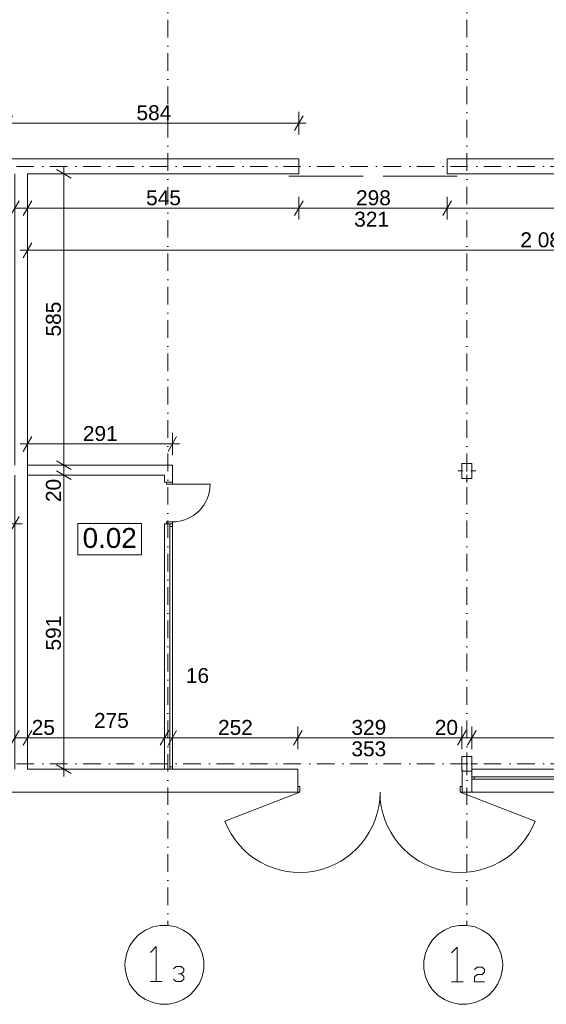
# Model space of a CAD drawing. Extents: x -283435 to 14216, y -77540 to 30522.
# Tile 173 of 177: x -10580 to -6, y -39931 to -20152. Entities that reach past the tile are written whole.
import ezdxf

# ---------------------------------------------------------------- set-up
doc = ezdxf.new("R2010")
doc.units = 0
doc.header["$MEASUREMENT"] = 0
doc.linetypes.add('Kropki i Kreski', pattern=[670.277762, 352.777767, -176.388884, 0, -141.111112])
for name, color, linetype in [('Drzwi ArchiCAD', 7, 'Continuous'), ('Okna ArchiCADa', 7, 'Continuous'), ('SŁUPY', 7, 'Continuous'), ('WYMIARY', 7, 'Continuous'), ('ŚCIANY', 7, 'Continuous')]:
    doc.layers.add(name, color=color, linetype=linetype)
for name, color, linetype, lineweight in [('Drzwi ArchiCAD_Nr_Pióra__3', 3, 'Continuous', 18), ('Drzwi ArchiCAD_Nr_Pióra__7', 7, 'Continuous', 18), ('Okna ArchiCADa_Nr_Pióra__23', 23, 'Continuous', 18), ('Okna ArchiCADa_Nr_Pióra__3', 3, 'Continuous', 18), ('Okna ArchiCADa_Nr_Pióra__7', 7, 'Continuous', 18), ('OPISY_Nr_Pióra__65', 65, 'Continuous', 18), ('OPISY_Nr_Pióra__86', 86, 'Continuous', 18), ('OSIE_Nr_Pióra__5', 5, 'Continuous', 18), ('OSIE_Nr_Pióra__7', 7, 'Continuous', 18), ('SŁUPY_Nr_Pióra__20', 20, 'Continuous', 18), ('WYMIARY_Nr_Pióra__4', 4, 'Continuous', 18), ('WYMIARY_Nr_Pióra__5', 5, 'Continuous', 18), ('ŚCIANY_Nr_Pióra__7', 7, 'Continuous', 18)]:
    doc.layers.add(name, color=color, linetype=linetype, lineweight=lineweight)
doc.layers.add('SŁUPY_Nr_Pióra__28', color=7, linetype='Continuous', lineweight=18, true_color=0x260900)
doc.styles.add('GENERATED_STYLE_1', font='arial.ttf')
doc.styles.add('GENERATED_STYLE_2', font='txt')
doc.dimstyles.new('GENERATED_STYLE__1', dxfattribs={"dimtxt": 300, "dimasz": 228, "dimexe": 0.18, "dimexo": 0, "dimgap": 0.09, "dimtad": 1, "dimdec": 0, "dimlfac": 0.1, "dimzin": 0, "dimdsep": 46, "dimtxsty": 'GENERATED_STYLE_2', "dimblk": 'ARROWHEAD_2', "dimblk1": 'ARROWHEAD_2', "dimblk2": 'ARROWHEAD_2', "dimcen": 0.09, "dimclrd": 256, "dimclre": 256, "dimclrt": 256, "dimazin": 0, "dimtfac": 1, "dimtdec": 4, "dimtmove": 0, "dimatfit": 3, "dimfxl": 1, "dimtolj": 1, "dimtzin": 0, "dimarcsym": 0})
doc.dimstyles.new('GENERATED_STYLE__2', dxfattribs={"dimtxt": 300, "dimasz": 228, "dimexe": 0.18, "dimexo": 0, "dimgap": 0.09, "dimtad": 1, "dimtih": 1, "dimtoh": 1, "dimdec": 0, "dimlfac": 0.1, "dimzin": 0, "dimdsep": 46, "dimtxsty": 'GENERATED_STYLE_2', "dimblk": 'ARROWHEAD_2', "dimblk1": 'ARROWHEAD_2', "dimblk2": 'ARROWHEAD_2', "dimcen": 0.09, "dimclrd": 256, "dimclre": 256, "dimclrt": 256, "dimazin": 0, "dimtfac": 1, "dimtdec": 4, "dimtmove": 0, "dimatfit": 3, "dimfxl": 1, "dimtolj": 1, "dimtzin": 0, "dimarcsym": 0})
doc.dimstyles.new('GENERATED_STYLE__3', dxfattribs={"dimtxt": 300, "dimasz": 228, "dimexe": 0.18, "dimexo": 0, "dimgap": 0.09, "dimtad": 1, "dimtih": 1, "dimtoh": 1, "dimdec": 0, "dimlfac": 0.1, "dimzin": 0, "dimdsep": 46, "dimtxsty": 'GENERATED_STYLE_2', "dimblk": 'ARROWHEAD_2', "dimblk1": 'ARROWHEAD_2', "dimblk2": 'ARROWHEAD_2', "dimcen": 0.09, "dimclrd": 256, "dimclre": 256, "dimclrt": 256, "dimazin": 0, "dimtfac": 1, "dimtdec": 4, "dimtmove": 2, "dimatfit": 3, "dimfxl": 1, "dimtolj": 1, "dimtzin": 0, "dimarcsym": 0})
doc.dimstyles.new('GENERATED_STYLE__4', dxfattribs={"dimtxt": 300, "dimasz": 228, "dimexe": 0.18, "dimexo": 0, "dimgap": 0.09, "dimtad": 1, "dimdec": 0, "dimlfac": 0.1, "dimzin": 0, "dimdsep": 46, "dimtxsty": 'GENERATED_STYLE_2', "dimblk": 'ARROWHEAD_2', "dimblk1": 'ARROWHEAD_2', "dimblk2": 'ARROWHEAD_2', "dimcen": 0.09, "dimclrd": 256, "dimclre": 256, "dimclrt": 256, "dimazin": 0, "dimtfac": 1, "dimtdec": 4, "dimtmove": 2, "dimatfit": 3, "dimfxl": 1, "dimtolj": 1, "dimtzin": 0, "dimarcsym": 0})

# ---------------------------------------------------------------- blocks, each defined once
blk = doc.blocks.new('O M panel zakrzywiony 12')
at = {"layer": 'Okna ArchiCADa_Nr_Pióra__23', "linetype": 'Continuous'}
for p, q in [((-5997.5, 0), (-6047.5, 0)), ((-5997.5, -50), (-5997.5, 0)), ((6047.5, 0), (5997.5, 0)), ((5997.5, 0), (5997.5, -50)), ((-6047.5, -50), (-5997.5, -50)), ((5997.5, -50), (6047.5, -50))]:
    blk.add_line(p, q, dxfattribs=at)
at = {"layer": 'Okna ArchiCADa_Nr_Pióra__3', "linetype": 'Continuous'}
for p, q in [((-6047.5, 150), (6047.5, 150)), ((5997.5, 0), (-5997.5, 0)), ((-5997.5, -50), (5997.5, -50)), ((-6047.5, -310), (6047.5, -310))]:
    blk.add_line(p, q, dxfattribs=at)
at = {"layer": 'Okna ArchiCADa_Nr_Pióra__7', "linetype": 'Continuous'}
for p, q in [((-6047.5, 0), (-6047.5, -50)), ((6047.5, 0), (6047.5, -50))]:
    blk.add_line(p, q, dxfattribs=at)
blk = doc.blocks.new('D2 Drzwi podw. proste 12_5')
at = {"layer": 'Drzwi ArchiCAD_Nr_Pióra__3', "linetype": 'Continuous'}
for p, q in [((-1612, 0), (-3116, 582)), ((1612, 0), (3116, 582)), ((-1612, 0), (-1652, 0)), ((-1652, 0), (-1652, -115)), ((-1612, -115), (-1612, 0)), ((1652, 0), (1612, 0)), ((1612, 0), (1612, -115)), ((1652, -115), (1652, 0)), ((-1652, -115), (-1612, -115)), ((1612, -115), (1652, -115))]:
    blk.add_line(p, q, dxfattribs=at)
for centre, start, end in [((-1612, 0), 0, 158.8345), ((1612, 0), 21.1655, 180)]:
    blk.add_arc(centre, 1612, start, end, dxfattribs=at)
at = {"layer": 'Drzwi ArchiCAD_Nr_Pióra__7', "linetype": 'Continuous'}
for p, q in [((-1652, 0), (-1652, -115)), ((1652, 0), (1652, -115))]:
    blk.add_line(p, q, dxfattribs=at)
blk = doc.blocks.new('Ściana_1', base_point=(10397, -35210))
at = {"layer": 'ŚCIANY_Nr_Pióra__7', "linetype": 'Continuous'}
for p, q in [((-7675, -35210), (-10425, -35210)), ((-4997, -35210), (-7515, -35210)), ((-4997, -35555), (-4997, -35210)), ((-1693, -35555), (-1693, -35210)), ((-1503, -35210), (-1503, -35360)), ((-1503, -35360), (-1503, -35410)), ((-4997, -35670), (-4997, -35555)), ((-1693, -35670), (-1693, -35555)), ((-1503, -35410), (-1503, -35670)), ((-11195, -35670), (-4997, -35670)), ((-1693, -35670), (-1503, -35670))]:
    blk.add_line(p, q, dxfattribs=at)
at = {"layer": 'Drzwi ArchiCAD', "linetype": 'Continuous', "rotation": 180}
blk.add_blockref('D2 Drzwi podw. proste 12_5', (-3345, -35670), dxfattribs=at)
at = {"layer": 'Okna ArchiCADa', "linetype": 'Continuous', "xscale": -1}
blk.add_blockref('O M panel zakrzywiony 12', (4544, -35360), dxfattribs=at)
blk = doc.blocks.new('Ściana_12', base_point=(-10675, -23100))
at = {"layer": 'ŚCIANY_Nr_Pióra__7', "linetype": 'Continuous'}
for p, q in [((-10675, -23250), (-10675, -29100)), ((-10425, -35210), (-10425, -23250)), ((-10675, -29300), (-10675, -35210))]:
    blk.add_line(p, q, dxfattribs=at)
blk = doc.blocks.new('D2 Drzwi zew.przesuwne 12')
at = {"layer": 'Drzwi ArchiCAD_Nr_Pióra__3', "linetype": 'Continuous'}
for p, q in [((-1690, 45), (-200, 45)), ((1690, 45), (200, 45))]:
    blk.add_line(p, q, dxfattribs=at)
blk = doc.blocks.new('Ściana_156', base_point=(10747, -23100))
at = {"layer": 'ŚCIANY_Nr_Pióra__7', "linetype": 'Continuous'}
for p, q in [((-4975, -22950), (-10812, -22950)), ((-4975, -23250), (-4975, -22950)), ((-1995, -23250), (-1995, -22950)), ((3146, -22950), (-1995, -22950)), ((-10425, -23250), (-4975, -23250)), ((-1995, -23250), (10397, -23250))]:
    blk.add_line(p, q, dxfattribs=at)
at = {"layer": 'Drzwi ArchiCAD', "linetype": 'Continuous', "xscale": -1, "rotation": 180}
blk.add_blockref('D2 Drzwi zew.przesuwne 12', (-3485, -23250), dxfattribs=at)
blk = doc.blocks.new('O M panel zakrzywiony 12_50')
at = {"layer": 'Okna ArchiCADa_Nr_Pióra__23', "linetype": 'Continuous'}
for p, q in [((-2414, 0), (-2464, 0)), ((-2414, -50), (-2414, 0)), ((2464, 0), (2414, 0)), ((2414, 0), (2414, -50)), ((-2464, -50), (-2414, -50)), ((2414, -50), (2464, -50))]:
    blk.add_line(p, q, dxfattribs=at)
at = {"layer": 'Okna ArchiCADa_Nr_Pióra__3', "linetype": 'Continuous'}
for p, q in [((-2464, 0), (2464, 0)), ((2414, 0), (-2414, 0)), ((-2464, -160), (2464, -160)), ((-2414, -50), (2414, -50))]:
    blk.add_line(p, q, dxfattribs=at)
at = {"layer": 'Okna ArchiCADa_Nr_Pióra__7', "linetype": 'Continuous'}
for p, q in [((-2464, 0), (-2464, -50)), ((2464, 0), (2464, -50))]:
    blk.add_line(p, q, dxfattribs=at)
blk = doc.blocks.new('D1 Drzwi proste 12_87')
at = {"layer": 'Drzwi ArchiCAD_Nr_Pióra__3', "linetype": 'Continuous'}
for p, q in [((380, 0), (380, 760)), ((-380, 0), (-420, 0)), ((-420, 0), (-420, -115)), ((-380, -115), (-380, 0)), ((420, 0), (380, 0)), ((380, 0), (380, -115)), ((420, -115), (420, 0)), ((-420, -115), (-380, -115)), ((380, -115), (420, -115))]:
    blk.add_line(p, q, dxfattribs=at)
blk.add_arc((380, 0), 760, 90, 180, dxfattribs=at)
at = {"layer": 'Drzwi ArchiCAD_Nr_Pióra__7', "linetype": 'Continuous'}
for p, q in [((-420, 0), (-420, -115)), ((420, 0), (420, -115))]:
    blk.add_line(p, q, dxfattribs=at)
blk = doc.blocks.new('Ściana_260', base_point=(-7515, -35210))
at = {"layer": 'ŚCIANY_Nr_Pióra__7', "linetype": 'Continuous'}
for p, q in [((-7515, -29440), (-7515, -29100)), ((-7675, -29300), (-7675, -29440)), ((-7630, -29440), (-7675, -29440)), ((-7515, -29440), (-7630, -29440)), ((-7630, -30280), (-7675, -30280)), ((-7675, -30280), (-7675, -30282)), ((-7565, -30282), (-7675, -30282)), ((-7515, -30280), (-7630, -30280)), ((-7515, -30282), (-7565, -30282)), ((-7515, -30282), (-7515, -30280)), ((-7565, -35210), (-7675, -35210)), ((-7515, -35210), (-7565, -35210))]:
    blk.add_line(p, q, dxfattribs=at)
at = {"layer": 'Drzwi ArchiCAD', "linetype": 'Continuous', "xscale": -1, "rotation": 270}
blk.add_blockref('D1 Drzwi proste 12_87', (-7515, -29860), dxfattribs=at)
at = {"layer": 'Okna ArchiCADa', "linetype": 'Continuous', "xscale": -1, "rotation": 270}
blk.add_blockref('O M panel zakrzywiony 12_50', (-7515, -32746), dxfattribs=at)
blk = doc.blocks.new('Ściana_147', base_point=(-7515, -29100))
at = {"layer": 'ŚCIANY_Nr_Pióra__7', "linetype": 'Continuous'}
for p, q in [((-7515, -29100), (-10425, -29100)), ((-10425, -29100), (-10425, -29300)), ((-10425, -29300), (-7675, -29300))]:
    blk.add_line(p, q, dxfattribs=at)
blk = doc.blocks.new('Słup_2', base_point=(-1603, -35100))
at = {"layer": 'SŁUPY_Nr_Pióra__20', "linetype": 'Continuous'}
for p, q in [((-1603, -35020), (-1603, -34870)), ((-1683, -35100), (-1783, -35100)), ((-1603, -35180), (-1603, -35330)), ((-1523, -35100), (-1423, -35100))]:
    blk.add_line(p, q, dxfattribs=at)
blk.add_point((-1603, -35100), dxfattribs=at)
at = {"layer": 'SŁUPY_Nr_Pióra__28', "linetype": 'Continuous', "flags": 128}
blk.add_lwpolyline([(-1503, -35250), (-1503, -34950), (-1703, -34950), (-1703, -35250)], close=True, dxfattribs=at)
blk = doc.blocks.new('Słup_17', base_point=(-1603, -29217))
at = {"layer": 'SŁUPY_Nr_Pióra__20', "linetype": 'Continuous'}
for p, q in [((-1603, -29137), (-1603, -28987)), ((-1683, -29217), (-1783, -29217)), ((-1523, -29217), (-1423, -29217)), ((-1603, -29297), (-1603, -29447))]:
    blk.add_line(p, q, dxfattribs=at)
blk.add_point((-1603, -29217), dxfattribs=at)
at = {"layer": 'SŁUPY_Nr_Pióra__28', "linetype": 'Continuous', "flags": 128}
blk.add_lwpolyline([(-1503, -29367), (-1503, -29067), (-1703, -29067), (-1703, -29367)], close=True, dxfattribs=at)
blk = doc.blocks.new('*D1076')
at = {"layer": 'WYMIARY_Nr_Pióra__4', "linetype": 'Continuous', "transparency": 16777216}
for p, q in [((-9844, -29213), (-9544, -29387)), ((-9469, -29300), (-9919, -29300)), ((-9694, -35210), (-9694, -29300)), ((-9844, -35123), (-9544, -35296)), ((-9469, -35210), (-9919, -35210)), ((-9694, -35357), (-9694, -35210))]:
    blk.add_line(p, q, dxfattribs=at)
at = {"layer": 'WYMIARY_Nr_Pióra__5', "transparency": 16777216, "char_height": 300, "attachment_point": 1, "rotation": 90, "style": 'GENERATED_STYLE_1'}
for s, insert in [('{20}', (-10054, -29842)), ('{591}', (-10054, -32824))]:
    blk.add_mtext(s, dxfattribs=dict(at, insert=insert))
blk = doc.blocks.new('ARROWHEAD_2')
at = {"linetype": 'Continuous'}
for p, q in [((0, 0), (-1, 0)), ((-0.378, -0.655), (0.378, 0.655))]:
    blk.add_line(p, q, dxfattribs=at)
blk = doc.blocks.new('*D1077')
at = {"layer": 'WYMIARY_Nr_Pióra__4', "linetype": 'Continuous', "transparency": 16777216}
for p, q in [((-9844, -29013), (-9544, -29187)), ((-9469, -29100), (-9919, -29100)), ((-9844, -29213), (-9544, -29387)), ((-9694, -29300), (-9694, -29100)), ((-9469, -29300), (-9919, -29300))]:
    blk.add_line(p, q, dxfattribs=at)
blk = doc.blocks.new('*D1078')
at = {"layer": 'WYMIARY_Nr_Pióra__4', "linetype": 'Continuous', "transparency": 16777216}
for p, q in [((-9694, -23250), (-9694, -23103)), ((-9469, -23250), (-9919, -23250)), ((-9544, -23337), (-9844, -23163)), ((-9694, -29100), (-9694, -23250)), ((-9844, -29013), (-9544, -29187)), ((-9469, -29100), (-9919, -29100))]:
    blk.add_line(p, q, dxfattribs=at)
at = {"layer": 'WYMIARY_Nr_Pióra__5', "transparency": 16777216, "insert": (-10054, -26516), "char_height": 300, "attachment_point": 1, "rotation": 90, "style": 'GENERATED_STYLE_1'}
blk.add_mtext('{585}', dxfattribs=at)
blk = doc.blocks.new('*D1091')
at = {"layer": 'WYMIARY_Nr_Pióra__4', "linetype": 'Continuous', "transparency": 16777216}
for p, q in [((-10675, -34803), (-10675, -34353)), ((-10425, -34803), (-10425, -34353)), ((-10589, -34428), (-10762, -34728)), ((-10675, -34578), (-10425, -34578)), ((-10339, -34428), (-10512, -34728))]:
    blk.add_line(p, q, dxfattribs=at)
blk = doc.blocks.new('*D1092')
at = {"layer": 'WYMIARY_Nr_Pióra__4', "linetype": 'Continuous', "transparency": 16777216}
for p, q in [((-10425, -34803), (-10425, -34353)), ((-7675, -34803), (-7675, -34353)), ((-10339, -34428), (-10512, -34728)), ((-10425, -34578), (-7675, -34578)), ((-7589, -34428), (-7762, -34728))]:
    blk.add_line(p, q, dxfattribs=at)
at = {"layer": 'WYMIARY_Nr_Pióra__5', "transparency": 16777216, "char_height": 300, "attachment_point": 1, "style": 'GENERATED_STYLE_1'}
for s, insert in [('{25}', (-10339, -34218)), ('{275}', (-9089, -34078))]:
    blk.add_mtext(s, dxfattribs=dict(at, insert=insert))
blk = doc.blocks.new('*D1093')
at = {"layer": 'WYMIARY_Nr_Pióra__4', "linetype": 'Continuous', "transparency": 16777216}
for p, q in [((-7675, -34803), (-7675, -34353)), ((-7515, -34803), (-7515, -34353)), ((-7589, -34428), (-7762, -34728)), ((-7675, -34578), (-7515, -34578)), ((-7429, -34428), (-7602, -34728))]:
    blk.add_line(p, q, dxfattribs=at)
blk = doc.blocks.new('*D1094')
at = {"layer": 'WYMIARY_Nr_Pióra__4', "linetype": 'Continuous', "transparency": 16777216}
for p, q in [((-7515, -34803), (-7515, -34353)), ((-4997, -34803), (-4997, -34353)), ((-7429, -34428), (-7602, -34728)), ((-7515, -34578), (-4997, -34578)), ((-4911, -34428), (-5084, -34728))]:
    blk.add_line(p, q, dxfattribs=at)
at = {"layer": 'WYMIARY_Nr_Pióra__5', "transparency": 16777216, "char_height": 300, "attachment_point": 1, "style": 'GENERATED_STYLE_1'}
for s, insert in [('{16}', (-7244, -33176)), ('{252}', (-6598, -34218))]:
    blk.add_mtext(s, dxfattribs=dict(at, insert=insert))
blk = doc.blocks.new('*D1095')
at = {"layer": 'WYMIARY_Nr_Pióra__4', "linetype": 'Continuous', "transparency": 16777216}
for p, q in [((-4997, -34803), (-4997, -34353)), ((-1703, -34803), (-1703, -34353)), ((-4911, -34428), (-5084, -34728)), ((-4997, -34578), (-1703, -34578)), ((-1617, -34428), (-1790, -34728))]:
    blk.add_line(p, q, dxfattribs=at)
at = {"layer": 'WYMIARY_Nr_Pióra__5', "transparency": 16777216, "char_height": 300, "attachment_point": 1, "style": 'GENERATED_STYLE_1'}
for s, insert in [('{329}', (-3919, -34218)), ('{20}', (-2245, -34218))]:
    blk.add_mtext(s, dxfattribs=dict(at, insert=insert))
blk = doc.blocks.new('*D1096')
at = {"layer": 'WYMIARY_Nr_Pióra__4', "linetype": 'Continuous', "transparency": 16777216}
for p, q in [((-1703, -34803), (-1703, -34353)), ((-1503, -34803), (-1503, -34353)), ((-1617, -34428), (-1790, -34728)), ((-1703, -34578), (-1503, -34578)), ((-1417, -34428), (-1590, -34728))]:
    blk.add_line(p, q, dxfattribs=at)
blk = doc.blocks.new('*D1097')
at = {"layer": 'WYMIARY_Nr_Pióra__4', "linetype": 'Continuous', "transparency": 16777216}
for p, q in [((-1503, -34803), (-1503, -34353)), ((4294, -34803), (4294, -34353)), ((-1417, -34428), (-1590, -34728)), ((-1503, -34578), (4294, -34578)), ((4381, -34428), (4208, -34728))]:
    blk.add_line(p, q, dxfattribs=at)
at = {"layer": 'WYMIARY_Nr_Pióra__5', "transparency": 16777216, "char_height": 300, "attachment_point": 1, "style": 'GENERATED_STYLE_1'}
for s, insert in [('{580}', (826, -34218)), ('{20}', (3752, -34218))]:
    blk.add_mtext(s, dxfattribs=dict(at, insert=insert))
blk = doc.blocks.new('*D1098')
at = {"layer": 'WYMIARY_Nr_Pióra__4', "linetype": 'Continuous', "transparency": 16777216}
for p, q in [((4294, -34803), (4294, -34353)), ((4494, -34803), (4494, -34353)), ((4381, -34428), (4208, -34728)), ((4294, -34578), (4494, -34578)), ((4581, -34428), (4408, -34728))]:
    blk.add_line(p, q, dxfattribs=at)
blk = doc.blocks.new('*D1099')
at = {"layer": 'WYMIARY_Nr_Pióra__4', "linetype": 'Continuous', "transparency": 16777216}
for p, q in [((4494, -34803), (4494, -34353)), ((10202, -34803), (10202, -34353)), ((4581, -34428), (4408, -34728)), ((4494, -34578), (10202, -34578)), ((10115, -34728), (10288, -34428)), ((10202, -34578), (10348, -34578))]:
    blk.add_line(p, q, dxfattribs=at)
at = {"layer": 'WYMIARY_Nr_Pióra__5', "transparency": 16777216, "insert": (7006, -34218), "char_height": 300, "attachment_point": 1, "style": 'GENERATED_STYLE_1'}
blk.add_mtext('{571}', dxfattribs=at)
blk = doc.blocks.new('*D1100')
at = {"layer": 'WYMIARY_Nr_Pióra__4', "linetype": 'Continuous', "transparency": 16777216}
for p, q in [((8538, -35123), (8838, -35296)), ((8913, -35210), (8463, -35210)), ((8688, -35670), (8688, -35210)), ((8538, -35583), (8838, -35756)), ((8913, -35670), (8463, -35670)), ((8688, -35817), (8688, -35670))]:
    blk.add_line(p, q, dxfattribs=at)
at = {"layer": 'WYMIARY_Nr_Pióra__5', "transparency": 16777216, "insert": (8328, -36212), "char_height": 300, "attachment_point": 1, "rotation": 90, "style": 'GENERATED_STYLE_1'}
blk.add_mtext('{46}', dxfattribs=at)
blk = doc.blocks.new('*D1102')
at = {"layer": 'WYMIARY_Nr_Pióra__4', "linetype": 'Continuous', "transparency": 16777216}
for p, q in [((8538, -22863), (8838, -23037)), ((8913, -22950), (8463, -22950)), ((8688, -23250), (8688, -22950)), ((8913, -23250), (8463, -23250)), ((8538, -23163), (8838, -23337))]:
    blk.add_line(p, q, dxfattribs=at)
blk = doc.blocks.new('*D1103')
at = {"layer": 'WYMIARY_Nr_Pióra__4', "linetype": 'Continuous', "transparency": 16777216}
for p, q in [((8688, -18504), (8688, -18357)), ((8913, -18504), (8463, -18504)), ((8838, -18590), (8538, -18417)), ((8688, -22950), (8688, -18504)), ((8538, -22863), (8838, -23037)), ((8913, -22950), (8463, -22950))]:
    blk.add_line(p, q, dxfattribs=at)
at = {"layer": 'WYMIARY_Nr_Pióra__5', "transparency": 16777216, "char_height": 300, "attachment_point": 1, "rotation": 90, "style": 'GENERATED_STYLE_1'}
for s, insert in [('{445}', (8328, -21068)), ('{30}', (7974, -22713))]:
    blk.add_mtext(s, dxfattribs=dict(at, insert=insert))
blk = doc.blocks.new('*D1104')
at = {"layer": 'WYMIARY_Nr_Pióra__4', "linetype": 'Continuous', "transparency": 16777216}
for p, q in [((-10339, -24634), (-10512, -24934)), ((-10425, -25009), (-10425, -24559)), ((10310, -24934), (10483, -24634)), ((10397, -25009), (10397, -24559)), ((-10572, -24784), (-10425, -24784)), ((-10425, -24784), (10397, -24784)), ((10397, -24784), (10543, -24784))]:
    blk.add_line(p, q, dxfattribs=at)
at = {"layer": 'WYMIARY_Nr_Pióra__5', "transparency": 16777216, "insert": (-527, -24424), "char_height": 300, "attachment_point": 1, "style": 'GENERATED_STYLE_1'}
blk.add_mtext('{2\xa0082}', dxfattribs=at)
blk = doc.blocks.new('*D1105')
at = {"layer": 'WYMIARY_Nr_Pióra__4', "linetype": 'Continuous', "transparency": 16777216}
for p, q in [((-10425, -28900), (-10425, -28450)), ((-7515, -28900), (-7515, -28450)), ((-10572, -28675), (-10425, -28675)), ((-10339, -28525), (-10512, -28825)), ((-10425, -28675), (-7515, -28675)), ((-7602, -28825), (-7429, -28525)), ((-7515, -28675), (-7369, -28675))]:
    blk.add_line(p, q, dxfattribs=at)
at = {"layer": 'WYMIARY_Nr_Pióra__5', "transparency": 16777216, "insert": (-9312, -28315), "char_height": 300, "attachment_point": 1, "style": 'GENERATED_STYLE_1'}
blk.add_mtext('{291}', dxfattribs=at)
blk = doc.blocks.new('*D1108')
at = {"layer": 'WYMIARY_Nr_Pióra__4', "linetype": 'Continuous', "transparency": 16777216}
for p, q in [((-10675, -24164), (-10675, -23714)), ((-10425, -24164), (-10425, -23714)), ((-10589, -23789), (-10762, -24089)), ((-10339, -23789), (-10512, -24089)), ((-10675, -23939), (-10425, -23939))]:
    blk.add_line(p, q, dxfattribs=at)
blk = doc.blocks.new('*D1109')
at = {"layer": 'WYMIARY_Nr_Pióra__4', "linetype": 'Continuous', "transparency": 16777216}
for p, q in [((-10425, -24164), (-10425, -23714)), ((-4975, -24164), (-4975, -23714)), ((-10339, -23789), (-10512, -24089)), ((-4889, -23789), (-5062, -24089)), ((-10425, -23939), (-4975, -23939))]:
    blk.add_line(p, q, dxfattribs=at)
at = {"layer": 'WYMIARY_Nr_Pióra__5', "transparency": 16777216, "insert": (-8042, -23579), "char_height": 300, "attachment_point": 1, "style": 'GENERATED_STYLE_1'}
blk.add_mtext('{545}', dxfattribs=at)
blk = doc.blocks.new('*D1110')
at = {"layer": 'WYMIARY_Nr_Pióra__4', "linetype": 'Continuous', "transparency": 16777216}
for p, q in [((-4975, -24164), (-4975, -23714)), ((-1995, -24164), (-1995, -23714)), ((-4889, -23789), (-5062, -24089)), ((-1909, -23789), (-2082, -24089)), ((-4975, -23939), (-1995, -23939))]:
    blk.add_line(p, q, dxfattribs=at)
at = {"layer": 'WYMIARY_Nr_Pióra__5', "transparency": 16777216, "insert": (-3827, -23579), "char_height": 300, "attachment_point": 1, "style": 'GENERATED_STYLE_1'}
blk.add_mtext('{298}', dxfattribs=at)
blk = doc.blocks.new('*D1111')
at = {"layer": 'WYMIARY_Nr_Pióra__4', "linetype": 'Continuous', "transparency": 16777216}
for p, q in [((-1995, -24164), (-1995, -23714)), ((10397, -24164), (10397, -23714)), ((-1909, -23789), (-2082, -24089)), ((10310, -24089), (10483, -23789)), ((-1995, -23939), (10397, -23939)), ((10397, -23939), (10543, -23939))]:
    blk.add_line(p, q, dxfattribs=at)
at = {"layer": 'WYMIARY_Nr_Pióra__5', "transparency": 16777216, "insert": (2855, -23579), "char_height": 300, "attachment_point": 1, "style": 'GENERATED_STYLE_1'}
blk.add_mtext('{1\xa0239}', dxfattribs=at)
blk = doc.blocks.new('*D1114')
at = {"layer": 'WYMIARY_Nr_Pióra__4', "linetype": 'Continuous', "transparency": 16777216}
for p, q in [((-10725, -22081), (-10898, -22381)), ((-10812, -22456), (-10812, -22006)), ((-5062, -22381), (-4889, -22081)), ((-4975, -22456), (-4975, -22006)), ((-10812, -22231), (-4975, -22231)), ((-4975, -22231), (-4829, -22231))]:
    blk.add_line(p, q, dxfattribs=at)
at = {"layer": 'WYMIARY_Nr_Pióra__5', "transparency": 16777216, "insert": (-8235, -21871), "char_height": 300, "attachment_point": 1, "style": 'GENERATED_STYLE_1'}
blk.add_mtext('{584}', dxfattribs=at)
blk = doc.blocks.new('*D1118')
at = {"layer": 'WYMIARY_Nr_Pióra__4', "linetype": 'Continuous', "transparency": 16777216}
for p, q in [((-13497, -30507), (-13497, -30057)), ((-10675, -30507), (-10675, -30057)), ((-13411, -30132), (-13584, -30432)), ((-10762, -30432), (-10589, -30132)), ((-13644, -30282), (-13497, -30282)), ((-13497, -30282), (-10675, -30282)), ((-10675, -30282), (-10529, -30282))]:
    blk.add_line(p, q, dxfattribs=at)
at = {"layer": 'WYMIARY_Nr_Pióra__5', "transparency": 16777216, "insert": (-12428, -29922), "char_height": 300, "attachment_point": 1, "style": 'GENERATED_STYLE_1'}
blk.add_mtext('{282}', dxfattribs=at)

msp = doc.modelspace()

# ---------------------------------------------------------------- linework, layer by layer
at = {"layer": 'OPISY_Nr_Pióra__65', "linetype": 'Continuous', "flags": 128}
msp.add_lwpolyline([(-9414.1, -30271.5), (-8132.5, -30271.5), (-8132.5, -30900.1), (-9414.1, -30900.1)], close=True, dxfattribs=at)
at = {"layer": 'OSIE_Nr_Pióra__5', "linetype": 'Kropki i Kreski'}
for p, q in [((-7602.8, 27442), (-7602.8, -38346.1)), ((-1602.8, 27442), (-1602.8, -38346.1))]:
    msp.add_line(p, q, dxfattribs=at)
at = {"layer": 'OSIE_Nr_Pióra__7', "linetype": 'Kropki i Kreski'}
for p, q in [((-280139.5, -23099.9), (10893.5, -23099.9)), ((-280139.5, -35099.9), (10893.5, -35099.9))]:
    msp.add_line(p, q, dxfattribs=at)
at = {"layer": 'OSIE_Nr_Pióra__7', "linetype": 'Continuous', "flags": 128}
for points in [[(-8468.7, -39135.8), (-8463.7, -39219.4), (-8432.3, -39376.2), (-8374.8, -39517.3), (-8285.8, -39642.7), (-8181.2, -39752.7), (-8055.8, -39836.3), (-7909.4, -39893.8), (-7757.6, -39925.2), (-7674, -39930.6), (-7595.4, -39925.2), (-7438.6, -39893.8), (-7297.5, -39836.3), (-7172.1, -39752.7), (-7062.2, -39642.7), (-6978.6, -39517.3), (-6915.7, -39376.2), (-6884.6, -39219.4), (-6884.6, -39135.8), (-6884.6, -39057.3), (-6915.7, -38900.5), (-6978.6, -38759.4), (-7062.2, -38633.7), (-7172.1, -38524), (-7297.5, -38440.4), (-7438.6, -38377.5), (-7595.4, -38346.1), (-7674, -38346.1), (-7757.6, -38346.1), (-7909.4, -38377.5), (-8055.8, -38440.4), (-8181.2, -38524), (-8285.8, -38633.7), (-8374.8, -38759.4), (-8432.3, -38900.5), (-8463.7, -39057.3)], [(-2466.2, -39135.8), (-2466.2, -39219.4), (-2434.8, -39376.2), (-2372, -39517.3), (-2288.4, -39642.7), (-2178.7, -39752.7), (-2053, -39836.3), (-1911.9, -39893.8), (-1755.1, -39925.2), (-1676.5, -39930.6), (-1592.9, -39925.2), (-1436.1, -39893.8), (-1295, -39836.3), (-1169.3, -39752.7), (-1059.6, -39642.7), (-976, -39517.3), (-918.5, -39376.2), (-887.1, -39219.4), (-881.8, -39135.8), (-887.1, -39057.3), (-918.5, -38900.5), (-976, -38759.4), (-1059.6, -38633.7), (-1169.3, -38524), (-1295, -38440.4), (-1436.1, -38377.5), (-1592.9, -38346.1), (-1676.5, -38346.1), (-1755.1, -38346.1), (-1911.9, -38377.5), (-2053, -38440.4), (-2178.7, -38524), (-2288.4, -38633.7), (-2372, -38759.4), (-2434.8, -38900.5), (-2466.2, -39057.3)]]:
    msp.add_lwpolyline(points, close=True, dxfattribs=at)
for points in [[(-7841.2, -39470.2), (-7841.2, -38769.7), (-7956.5, -38889.8)], [(-1796.9, -39480.9), (-1796.9, -38780.1), (-1911.9, -38895.1)], [(-7339.3, -39318.7), (-7287.2, -39271.6), (-7287.2, -39219.4), (-7339.3, -39172.3), (-7438.6, -39172.3), (-7491.1, -39219.4)], [(-7491.1, -39423.4), (-7438.6, -39470.2), (-7339.3, -39470.2), (-7287.2, -39423.4), (-7287.2, -39370.9), (-7339.3, -39318.7), (-7391.8, -39318.7)], [(-1446.5, -39229.8), (-1394.3, -39182.7), (-1295, -39182.7), (-1247.9, -39229.8), (-1247.9, -39282), (-1295, -39329.1), (-1394.3, -39329.1), (-1446.5, -39381.6), (-1446.5, -39480.9), (-1247.9, -39480.9)], [(-7956.5, -39470.2), (-7721.1, -39470.2)], [(-1911.9, -39480.9), (-1676.5, -39480.9)]]:
    msp.add_lwpolyline(points, dxfattribs=at)

# ---------------------------------------------------------------- block references
at = {"layer": 'SŁUPY'}
for name, p in [('Słup_17', (-1602.8, -29217.4)), ('Słup_2', (-1603.3, -35099.9))]:
    msp.add_blockref(name, p, dxfattribs=at)
at = {"layer": 'ŚCIANY'}
for name, p in [('Ściana_156', (10747.1, -23099.9)), ('Ściana_12', (-10675.4, -23099.9)), ('Ściana_147', (-7515.4, -29099.9)), ('Ściana_260', (-7515.4, -35209.9)), ('Ściana_1', (10396.7, -35209.9))]:
    msp.add_blockref(name, p, dxfattribs=at)

# ---------------------------------------------------------------- texts
at = {"layer": 'OPISY_Nr_Pióra__86', "linetype": 'Continuous', "insert": (-8773.3, -30362.9), "char_height": 400, "attachment_point": 2, "style": 'GENERATED_STYLE_1'}
msp.add_mtext('{0.02}', dxfattribs=at)
at = {"layer": 'WYMIARY_Nr_Pióra__5', "linetype": 'Continuous', "char_height": 300, "attachment_point": 7, "style": 'GENERATED_STYLE_1'}
for s, insert in [('{321}', (-3863.1, -24313.7)), ('{353}', (-3919.4, -34952.8))]:
    msp.add_mtext(s, dxfattribs=dict(at, insert=insert))

# ---------------------------------------------------------------- dimensions: what is measured, and where the dimension line sits
at = {"layer": 'WYMIARY', "linetype": 'Continuous'}
for base, p1, p2, dimstyle, picture, middle in [((8688.3, -35669.9), (-24830.5, -22949.9), (10396.2, -18503.7), 'GENERATED_STYLE__1', '*D1103', (8478.3, -20730.9)), ((8688.3, -35669.9), (10396.7, -23249.9), (-24830.5, -22949.9), 'GENERATED_STYLE__4', '*D1102', (8124.1, -22488.1)), ((-9693.8, -35209.9), (-10425.4, -29099.9), (-10425.4, -23249.9), 'GENERATED_STYLE__1', '*D1078', (-9903.8, -26179)), ((-9693.8, -35209.9), (-10425.4, -29299.9), (-10425.4, -29099.9), 'GENERATED_STYLE__1', '*D1077', (-9903.8, -29617)), ((-9693.8, -35209.9), (-10425.4, -35209.9), (-10425.4, -29299.9), 'GENERATED_STYLE__1', '*D1076', (-9903.8, -32486.7)), ((8688.3, -35669.9), (-110311.1, -35669.9), (10396.7, -35209.9), 'GENERATED_STYLE__1', '*D1100', (8478.3, -35987))]:
    dim = msp.add_linear_dim(base=base, p1=p1, p2=p2, angle=90, dimstyle=dimstyle, dxfattribs=at)
    dim.commit()
    dim.dimension.update_dxf_attribs({"geometry": picture, "text_midpoint": middle})
for base, p1, p2, dimstyle, picture, middle in [((-12241.7, -22231.2), (-10811.7, -22949.9), (-4975.4, -22949.9), 'GENERATED_STYLE__2', '*D1114', (-7897.7, -22021.2)), ((-13497.2, -23938.9), (-10675.4, -23249.9), (-10425.4, -23249.9), 'GENERATED_STYLE__2', '*D1108', (-10992.5, -23728.9)), ((-13497.2, -23938.9), (-10425.4, -23249.9), (-4975.4, -23249.9), 'GENERATED_STYLE__2', '*D1109', (-7704.5, -23728.9)), ((-13497.2, -23938.9), (-4975.4, -23249.9), (-1995.4, -23249.9), 'GENERATED_STYLE__2', '*D1110', (-3489.5, -23728.9)), ((-13497.2, -23938.9), (-1995.4, -23249.9), (10396.7, -23370.9), 'GENERATED_STYLE__3', '*D1111', (3369.2, -23728.9)), ((-10425.4, -24783.8), (-10425.4, -23249.9), (10396.7, -23249.9), 'GENERATED_STYLE__2', '*D1104', (-13, -24573.8)), ((-10425.4, -28674.8), (-10425.4, -29099.9), (-7515.4, -29099.9), 'GENERATED_STYLE__2', '*D1105', (-8974.5, -28464.8)), ((-19775, -34577.9), (-10675.4, -35209.9), (-10425.4, -29299.9), 'GENERATED_STYLE__2', '*D1091', (-10113.8, -34367.9)), ((-19775, -34577.9), (-10425.4, -29299.9), (-7675.4, -29299.9), 'GENERATED_STYLE__3', '*D1092', (-8752.1, -34227.9)), ((-19775, -34577.9), (-7675.4, -29299.9), (-7515.4, -35209.9), 'GENERATED_STYLE__3', '*D1093', (-7019.3, -33325.7)), ((-13497.2, -30281.8), (-13497.2, -29299.9), (-10675.4, -29299.9), 'GENERATED_STYLE__2', '*D1118', (-12090.4, -30071.8)), ((-19775, -34577.9), (-7515.4, -35209.9), (-4997.3, -35209.9), 'GENERATED_STYLE__2', '*D1094', (-6260.5, -34367.9)), ((-19775, -34577.9), (-4997.3, -35209.9), (-1703.3, -34949.9), 'GENERATED_STYLE__2', '*D1095', (-3582.1, -34367.9)), ((-19775, -34577.9), (-1503.3, -34949.9), (4294.2, -34949.9), 'GENERATED_STYLE__2', '*D1097', (1163.7, -34367.9)), ((-19775, -34577.9), (4494.2, -34949.9), (10201.7, -34954.9), 'GENERATED_STYLE__2', '*D1099', (7343.8, -34367.9)), ((-19775, -34577.9), (-1703.3, -34949.9), (-1503.3, -34949.9), 'GENERATED_STYLE__2', '*D1096', (-2020.4, -34367.9)), ((-19775, -34577.9), (4294.2, -34949.9), (4494.2, -34949.9), 'GENERATED_STYLE__2', '*D1098', (3977.1, -34367.9))]:
    dim = msp.add_linear_dim(base=base, p1=p1, p2=p2, dimstyle=dimstyle, dxfattribs=at)
    dim.commit()
    dim.dimension.update_dxf_attribs({"geometry": picture, "text_midpoint": middle})

doc.saveas('drawing.dxf')
